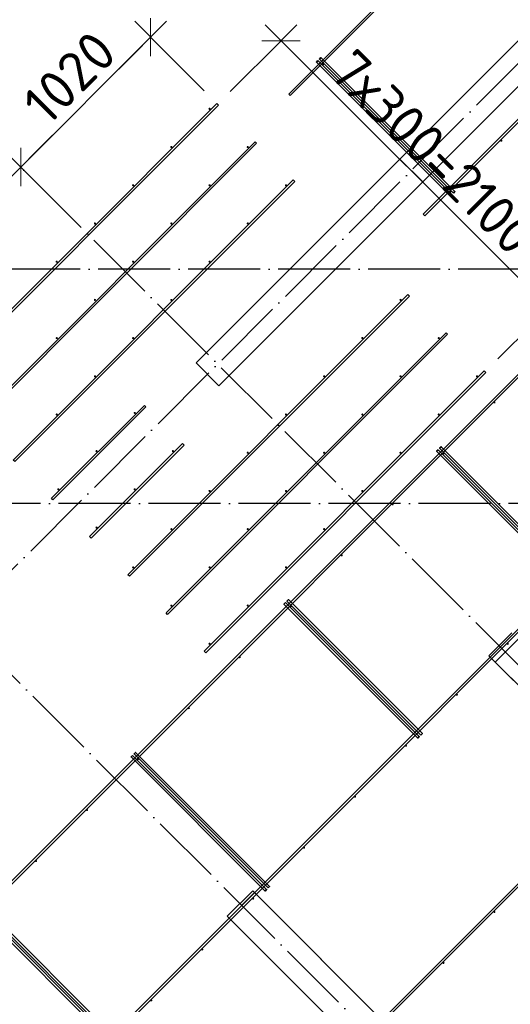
# Model space of a CAD drawing. Header units: millimetres. Extents: x -3483 to 105345, y -283423 to 72284.
# Tile 108 of 165: x 88532 to 91257, y 11119 to 16585. Entities that reach past the tile are written whole.
import ezdxf

# ---------------------------------------------------------------- set-up
doc = ezdxf.new("R2010")
doc.units = ezdxf.units.MM
doc.header["$PDMODE"] = 65
for name, pattern in [('______11', [500, 400, -50, 0, -50]), ('______2', [270, 200, -70]), ('______5', [1100, 800, -100, 100, -100])]:
    doc.linetypes.add(name, pattern=pattern)
for name, color, linetype, lineweight in [('Арм.стержн. Доп. арматура', 180, 'Continuous', 35), ('Колонна (2)', 7, 'Continuous', 35), ('Размерная линия_ общее', 7, 'Continuous', 13), ('Стена_ общее', 7, 'Continuous', 35)]:
    doc.layers.add(name, color=color, linetype=linetype, lineweight=lineweight)
doc.layers.add('Арм.стержн. Фиксатор', color=7, linetype='Continuous', lineweight=35, true_color=0x501e0f)
doc.layers.add('Осевая линия_ общее', color=7, linetype='______5', lineweight=13, true_color=0xa0a0a0)
doc.styles.add('ISOCPEUR', font='ISOCPEUR')
doc.dimstyles.new('DIMSTYLE_4', dxfattribs={"dimtxt": 220, "dimasz": 250, "dimexe": 0, "dimexo": 0, "dimgap": 110, "dimtad": 2, "dimdec": 0, "dimrnd": 5, "dimzin": 12, "dimdsep": 46, "dimtxsty": 'ISOCPEUR', "dimblk1": 'ALL_ML_STRICH', "dimblk2": 'ALL_ML_STRICH', "dimsah": 1, "dimcen": 0, "dimclrd": 7, "dimclre": 256, "dimclrt": 7, "dimadec": 0, "dimazin": 0, "dimtfac": 1, "dimtdec": 0, "dimtix": 1, "dimtmove": 2, "dimatfit": 3, "dimfxl": 0, "dimtzin": 0, "dimlwd": 0, "dimlwe": -3, "dimarcsym": 0})

# ---------------------------------------------------------------- blocks, each defined once
blk = doc.blocks.new('ALL_ML_STRICH')
at = {"color": 0, "linetype": 'ByBlock', "lineweight": -2}
for p, q in [((0, -0.5), (0, 0.5)), ((-0.3, -0.3), (0.3, 0.3)), ((-1, 0), (0.5, 0))]:
    blk.add_line(p, q, dxfattribs=at)
blk = doc.blocks.new('*D645')
at = {"layer": 'DEFPOINTS', "color": 7, "linetype": 'Continuous', "lineweight": 13, "transparency": 33554687}
for p in [(89983.5, 16468.4), (89630.8, 16115.4), (91116.4, 14631.1)]:
    blk.add_point(p, dxfattribs=at)
at = {"layer": 'Размерная линия_ общее', "color": 253, "linetype": 'Continuous', "lineweight": -2, "true_color": 0xa0a0a0, "transparency": 33554687}
for p, q in [((89701.5, 16186.2), (89983.5, 16468.4)), ((91187, 14701.8), (91469, 14984))]:
    blk.add_line(p, q, dxfattribs=at)
at = {"layer": 'Размерная линия_ общее', "color": 7, "linetype": 'Continuous', "lineweight": -2, "transparency": 33554687}
blk.add_line((89983.5, 16468.4), (91469, 14984), dxfattribs=at)
at = {"layer": 'Размерная линия_ общее', "color": 7, "linetype": 'Continuous', "lineweight": 13, "transparency": 33554687, "xscale": 250, "yscale": 250, "zscale": 250}
for p, rotation in [((89983.5, 16468.4), 135.0228616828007), ((91469, 14984), 315.0228616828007)]:
    blk.add_blockref('ALL_ML_STRICH', p, dxfattribs=dict(at, rotation=rotation))
at = {"layer": 'Размерная линия_ общее', "color": 7, "linetype": 'Continuous', "lineweight": 13, "transparency": 33554687, "insert": (90395.8, 16438.1), "char_height": 220, "width": 11, "attachment_point": 1, "rotation": 315.0229, "line_spacing_factor": 0.60241, "style": 'ISOCPEUR'}
blk.add_mtext('7х300=2100', dxfattribs=at)
blk = doc.blocks.new('*D646')
at = {"layer": 'DEFPOINTS', "color": 7, "linetype": 'Continuous', "lineweight": 13, "transparency": 33554687}
for p in [(91469, 14984), (91116.4, 14631.1), (93635.5, 12695.4)]:
    blk.add_point(p, dxfattribs=at)
at = {"layer": 'Размерная линия_ общее', "color": 253, "linetype": 'Continuous', "lineweight": -2, "true_color": 0xa0a0a0, "transparency": 33554687}
for p, q in [((91187, 14701.8), (91469, 14984)), ((93697.4, 12757.4), (93697.4, 12757.4))]:
    blk.add_line(p, q, dxfattribs=at)
at = {"layer": 'Размерная линия_ общее', "color": 7, "linetype": 'Continuous', "lineweight": -2, "transparency": 33554687}
blk.add_line((91469, 14984), (93697.4, 12757.4), dxfattribs=at)
at = {"layer": 'Размерная линия_ общее', "color": 7, "linetype": 'Continuous', "lineweight": 13, "transparency": 33554687, "xscale": 250, "yscale": 250, "zscale": 250}
for p, rotation in [((91469, 14984), 135.0228616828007), ((93697.4, 12757.4), 315.0228616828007)]:
    blk.add_blockref('ALL_ML_STRICH', p, dxfattribs=dict(at, rotation=rotation))
at = {"layer": 'Размерная линия_ общее', "color": 7, "linetype": 'Continuous', "lineweight": 13, "transparency": 33554687, "insert": (92719.7, 13960.6), "char_height": 220, "width": 880, "attachment_point": 5, "rotation": 315.0229, "style": 'ISOCPEUR'}
blk.add_mtext('\\A1;{3150}', dxfattribs=at)
blk = doc.blocks.new('СЛОЖНЫЙ_ОБЪЕКТ_9')
at = {"layer": 'Осевая линия_ общее', "color": 253, "linetype": '______11', "lineweight": -3, "true_color": 0xa0a0a0, "transparency": 33554687}
for p, q in [((84349.3, 9391.4), (97713.7, 22755.7)), ((95945.9, 8359.1), (87899, 16405.9)), ((93838.7, 7595.4), (86639.2, 14794.9))]:
    blk.add_line(p, q, dxfattribs=at)
blk = doc.blocks.new('*D867')
at = {"layer": 'DEFPOINTS', "color": 7, "linetype": 'Continuous', "lineweight": 13, "transparency": 33554687}
for p in [(89259.1, 16488.3), (89627.2, 16120.3), (88592, 15712.9)]:
    blk.add_point(p, dxfattribs=at)
at = {"layer": 'Размерная линия_ общее', "color": 7, "linetype": 'Continuous', "lineweight": -2, "transparency": 33554687}
blk.add_line((89259.1, 16488.3), (88537.9, 15767.1), dxfattribs=at)
at = {"layer": 'Размерная линия_ общее', "color": 253, "linetype": 'Continuous', "lineweight": -2, "true_color": 0xa0a0a0, "transparency": 33554687}
for p, q in [((89556.5, 16191), (89259.1, 16488.3)), ((88537.9, 15767.1), (88537.9, 15767.1))]:
    blk.add_line(p, q, dxfattribs=at)
at = {"layer": 'Размерная линия_ общее', "color": 7, "linetype": 'Continuous', "lineweight": 13, "transparency": 33554687, "xscale": 250, "yscale": 250, "zscale": 250}
for p, rotation in [((89259.1, 16488.3), 44.99999999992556), ((88537.9, 15767.1), 224.9999999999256)]:
    blk.add_blockref('ALL_ML_STRICH', p, dxfattribs=dict(at, rotation=rotation))
at = {"layer": 'Размерная линия_ общее', "color": 7, "linetype": 'Continuous', "lineweight": 13, "transparency": 33554687, "insert": (88808.7, 16264.2), "char_height": 220, "width": 880, "attachment_point": 5, "rotation": 45, "style": 'ISOCPEUR'}
blk.add_mtext('\\A1;{1020}', dxfattribs=at)
blk = doc.blocks.new('*D868')
at = {"layer": 'DEFPOINTS', "color": 7, "linetype": 'Continuous', "lineweight": 13, "transparency": 33554687}
for p in [(88537.9, 15767.1), (88592, 15712.9), (88071.6, 14564.6)]:
    blk.add_point(p, dxfattribs=at)
at = {"layer": 'Размерная линия_ общее', "color": 7, "linetype": 'Continuous', "lineweight": -2, "transparency": 33554687}
blk.add_line((88537.9, 15767.1), (87703.5, 14932.7), dxfattribs=at)
at = {"layer": 'Размерная линия_ общее', "color": 253, "linetype": 'Continuous', "lineweight": -2, "true_color": 0xa0a0a0, "transparency": 33554687}
for p, q in [((88537.9, 15767.1), (88537.9, 15767.1)), ((88000.8, 14635.3), (87703.5, 14932.7))]:
    blk.add_line(p, q, dxfattribs=at)
at = {"layer": 'Размерная линия_ общее', "color": 7, "linetype": 'Continuous', "lineweight": 13, "transparency": 33554687, "xscale": 250, "yscale": 250, "zscale": 250}
for p, rotation in [((88537.9, 15767.1), 44.99999999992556), ((87703.5, 14932.7), 224.9999999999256)]:
    blk.add_blockref('ALL_ML_STRICH', p, dxfattribs=dict(at, rotation=rotation))
at = {"layer": 'Размерная линия_ общее', "color": 7, "linetype": 'Continuous', "lineweight": 13, "transparency": 33554687, "insert": (88046.4, 15501.9), "char_height": 220, "width": 880, "attachment_point": 5, "rotation": 45, "style": 'ISOCPEUR'}
blk.add_mtext('\\A1;{1180}', dxfattribs=at)
blk = doc.blocks.new('СЛОЖНЫЙ_ОБЪЕКТ_13')
at = {"layer": 'Колонна (2)', "color": 9, "lineweight": -3, "true_color": 0xc7c7c7, "transparency": 33554687}
for p, q in [((89836.5, 11739), (89695.1, 11597.6)), ((90861.8, 10713.7), (89836.5, 11739)), ((89695.1, 11597.6), (90720.4, 10572.3))]:
    blk.add_line(p, q, dxfattribs=at)
at = {"layer": 'Стена_ общее', "color": 9, "linetype": 'Continuous', "lineweight": -3, "true_color": 0xc7c7c7, "transparency": 33554687}
for p, q in [((95267.1, 20436.4), (89511.2, 14680.6)), ((89638.5, 14553.3), (95394.4, 20309.2)), ((89511.2, 14680.6), (89638.5, 14553.3)), ((91300.2, 13146.2), (91172.9, 13018.9)), ((91172.9, 13018.9), (92502.3, 11689.5))]:
    blk.add_line(p, q, dxfattribs=at)

msp = doc.modelspace()

# ---------------------------------------------------------------- hatches: boundary and pattern name
at = {"layer": 'Арм.стержн. Доп. арматура', "linetype": 'Continuous', "lineweight": 35, "transparency": 33554687}
for points in [[(89592.2, 16090.6), (89591.7, 16092.9), (89590.4, 16094.8), (89588.5, 16096.1), (89586.2, 16096.6), (89583.9, 16096.1), (89581.9, 16094.8), (89580.6, 16092.9), (89580.2, 16090.6), (89580.6, 16088.3), (89581.9, 16086.3), (89583.9, 16085), (89586.2, 16084.6), (89588.5, 16085), (89590.4, 16086.3), (89591.7, 16088.3)], [(89380, 15878.4), (89379.6, 15880.7), (89378.3, 15882.7), (89376.3, 15884), (89374, 15884.4), (89371.8, 15884), (89369.8, 15882.7), (89368.5, 15880.7), (89368, 15878.4), (89368.5, 15876.1), (89369.8, 15874.2), (89371.8, 15872.9), (89374, 15872.4), (89376.3, 15872.9), (89378.3, 15874.2), (89379.6, 15876.1)], [(89804.3, 15878.4), (89803.9, 15880.7), (89802.6, 15882.7), (89800.6, 15884), (89798.3, 15884.4), (89796, 15884), (89794.1, 15882.7), (89792.8, 15880.7), (89792.3, 15878.4), (89792.8, 15876.1), (89794.1, 15874.2), (89796, 15872.9), (89798.3, 15872.4), (89800.6, 15872.9), (89802.6, 15874.2), (89803.9, 15876.1)], [(89167.9, 15666.3), (89167.5, 15668.6), (89166.2, 15670.5), (89164.2, 15671.8), (89161.9, 15672.3), (89159.6, 15671.8), (89157.7, 15670.5), (89156.4, 15668.6), (89155.9, 15666.3), (89156.4, 15664), (89157.7, 15662.1), (89159.6, 15660.8), (89161.9, 15660.3), (89164.2, 15660.8), (89166.2, 15662.1), (89167.5, 15664)], [(89592.2, 15666.3), (89591.7, 15668.6), (89590.4, 15670.5), (89588.5, 15671.8), (89586.2, 15672.3), (89583.9, 15671.8), (89581.9, 15670.5), (89580.6, 15668.6), (89580.2, 15666.3), (89580.6, 15664), (89581.9, 15662.1), (89583.9, 15660.8), (89586.2, 15660.3), (89588.5, 15660.8), (89590.4, 15662.1), (89591.7, 15664)], [(90016.4, 15666.3), (90016, 15668.6), (90014.7, 15670.5), (90012.7, 15671.8), (90010.4, 15672.3), (90008.1, 15671.8), (90006.2, 15670.5), (90004.9, 15668.6), (90004.4, 15666.3), (90004.9, 15664), (90006.2, 15662.1), (90008.1, 15660.8), (90010.4, 15660.3), (90012.7, 15660.8), (90014.7, 15662.1), (90016, 15664)], [(88955.8, 15454.2), (88955.3, 15456.5), (88954, 15458.4), (88952.1, 15459.7), (88949.8, 15460.2), (88947.5, 15459.7), (88945.5, 15458.4), (88944.2, 15456.5), (88943.8, 15454.2), (88944.2, 15451.9), (88945.5, 15449.9), (88947.5, 15448.6), (88949.8, 15448.2), (88952.1, 15448.6), (88954, 15449.9), (88955.3, 15451.9)], [(89380, 15454.2), (89379.6, 15456.5), (89378.3, 15458.4), (89376.3, 15459.7), (89374, 15460.2), (89371.8, 15459.7), (89369.8, 15458.4), (89368.5, 15456.5), (89368, 15454.2), (89368.5, 15451.9), (89369.8, 15449.9), (89371.8, 15448.6), (89374, 15448.2), (89376.3, 15448.6), (89378.3, 15449.9), (89379.6, 15451.9)], [(89804.3, 15454.2), (89803.9, 15456.5), (89802.6, 15458.4), (89800.6, 15459.7), (89798.3, 15460.2), (89796, 15459.7), (89794.1, 15458.4), (89792.8, 15456.5), (89792.3, 15454.2), (89792.8, 15451.9), (89794.1, 15449.9), (89796, 15448.6), (89798.3, 15448.2), (89800.6, 15448.6), (89802.6, 15449.9), (89803.9, 15451.9)], [(88743.7, 15242), (88743.2, 15244.3), (88741.9, 15246.3), (88739.9, 15247.6), (88737.7, 15248), (88735.4, 15247.6), (88733.4, 15246.3), (88732.1, 15244.3), (88731.7, 15242), (88732.1, 15239.7), (88733.4, 15237.8), (88735.4, 15236.5), (88737.7, 15236), (88739.9, 15236.5), (88741.9, 15237.8), (88743.2, 15239.7)], [(89167.9, 15242), (89167.5, 15244.3), (89166.2, 15246.3), (89164.2, 15247.6), (89161.9, 15248), (89159.6, 15247.6), (89157.7, 15246.3), (89156.4, 15244.3), (89155.9, 15242), (89156.4, 15239.7), (89157.7, 15237.8), (89159.6, 15236.5), (89161.9, 15236), (89164.2, 15236.5), (89166.2, 15237.8), (89167.5, 15239.7)], [(89592.2, 15242), (89591.7, 15244.3), (89590.4, 15246.3), (89588.5, 15247.6), (89586.2, 15248), (89583.9, 15247.6), (89581.9, 15246.3), (89580.6, 15244.3), (89580.2, 15242), (89580.6, 15239.7), (89581.9, 15237.8), (89583.9, 15236.5), (89586.2, 15236), (89588.5, 15236.5), (89590.4, 15237.8), (89591.7, 15239.7)], [(88955.8, 15029.9), (88955.3, 15032.2), (88954, 15034.1), (88952.1, 15035.4), (88949.8, 15035.9), (88947.5, 15035.4), (88945.5, 15034.1), (88944.2, 15032.2), (88943.8, 15029.9), (88944.2, 15027.6), (88945.5, 15025.7), (88947.5, 15024.4), (88949.8, 15023.9), (88952.1, 15024.4), (88954, 15025.7), (88955.3, 15027.6)], [(89380, 15029.9), (89379.6, 15032.2), (89378.3, 15034.1), (89376.3, 15035.4), (89374, 15035.9), (89371.8, 15035.4), (89369.8, 15034.1), (89368.5, 15032.2), (89368, 15029.9), (89368.5, 15027.6), (89369.8, 15025.7), (89371.8, 15024.4), (89374, 15023.9), (89376.3, 15024.4), (89378.3, 15025.7), (89379.6, 15027.6)], [(90652.8, 15029.9), (90652.4, 15032.2), (90651.1, 15034.1), (90649.1, 15035.4), (90646.8, 15035.9), (90644.5, 15035.4), (90642.6, 15034.1), (90641.3, 15032.2), (90640.8, 15029.9), (90641.3, 15027.6), (90642.6, 15025.7), (90644.5, 15024.4), (90646.8, 15023.9), (90649.1, 15024.4), (90651.1, 15025.7), (90652.4, 15027.6)], [(88743.7, 14817.8), (88743.2, 14820.1), (88741.9, 14822), (88739.9, 14823.3), (88737.7, 14823.8), (88735.4, 14823.3), (88733.4, 14822), (88732.1, 14820.1), (88731.7, 14817.8), (88732.1, 14815.5), (88733.4, 14813.5), (88735.4, 14812.2), (88737.7, 14811.8), (88739.9, 14812.2), (88741.9, 14813.5), (88743.2, 14815.5)], [(89167.9, 14817.8), (89167.5, 14820.1), (89166.2, 14822), (89164.2, 14823.3), (89161.9, 14823.8), (89159.6, 14823.3), (89157.7, 14822), (89156.4, 14820.1), (89155.9, 14817.8), (89156.4, 14815.5), (89157.7, 14813.5), (89159.6, 14812.2), (89161.9, 14811.8), (89164.2, 14812.2), (89166.2, 14813.5), (89167.5, 14815.5)], [(90440.7, 14817.8), (90440.3, 14820.1), (90439, 14822), (90437, 14823.3), (90434.7, 14823.8), (90432.4, 14823.3), (90430.5, 14822), (90429.2, 14820.1), (90428.7, 14817.8), (90429.2, 14815.5), (90430.5, 14813.5), (90432.4, 14812.2), (90434.7, 14811.8), (90437, 14812.2), (90439, 14813.5), (90440.3, 14815.5)], [(90865, 14817.8), (90864.5, 14820.1), (90863.2, 14822), (90861.3, 14823.3), (90859, 14823.8), (90856.7, 14823.3), (90854.7, 14822), (90853.4, 14820.1), (90853, 14817.8), (90853.4, 14815.5), (90854.7, 14813.5), (90856.7, 14812.2), (90859, 14811.8), (90861.3, 14812.2), (90863.2, 14813.5), (90864.5, 14815.5)], [(88955.8, 14605.6), (88955.3, 14607.9), (88954, 14609.9), (88952.1, 14611.2), (88949.8, 14611.6), (88947.5, 14611.2), (88945.5, 14609.9), (88944.2, 14607.9), (88943.8, 14605.6), (88944.2, 14603.3), (88945.5, 14601.4), (88947.5, 14600.1), (88949.8, 14599.6), (88952.1, 14600.1), (88954, 14601.4), (88955.3, 14603.3)], [(90228.6, 14605.6), (90228.1, 14607.9), (90226.8, 14609.9), (90224.9, 14611.2), (90222.6, 14611.6), (90220.3, 14611.2), (90218.3, 14609.9), (90217, 14607.9), (90216.6, 14605.6), (90217, 14603.3), (90218.3, 14601.4), (90220.3, 14600.1), (90222.6, 14599.6), (90224.9, 14600.1), (90226.8, 14601.4), (90228.1, 14603.3)], [(90652.8, 14605.6), (90652.4, 14607.9), (90651.1, 14609.9), (90649.1, 14611.2), (90646.8, 14611.6), (90644.5, 14611.2), (90642.6, 14609.9), (90641.3, 14607.9), (90640.8, 14605.6), (90641.3, 14603.3), (90642.6, 14601.4), (90644.5, 14600.1), (90646.8, 14599.6), (90649.1, 14600.1), (90651.1, 14601.4), (90652.4, 14603.3)], [(91077.1, 14605.6), (91076.6, 14607.9), (91075.3, 14609.9), (91073.4, 14611.2), (91071.1, 14611.6), (91068.8, 14611.2), (91066.9, 14609.9), (91065.6, 14607.9), (91065.1, 14605.6), (91065.6, 14603.3), (91066.9, 14601.4), (91068.8, 14600.1), (91071.1, 14599.6), (91073.4, 14600.1), (91075.3, 14601.4), (91076.6, 14603.3)], [(88743.7, 14393.5), (88743.2, 14395.8), (88741.9, 14397.7), (88739.9, 14399), (88737.7, 14399.5), (88735.4, 14399), (88733.4, 14397.7), (88732.1, 14395.8), (88731.7, 14393.5), (88732.1, 14391.2), (88733.4, 14389.3), (88735.4, 14388), (88737.7, 14387.5), (88739.9, 14388), (88741.9, 14389.3), (88743.2, 14391.2)], [(89176.8, 14402.3), (89176.3, 14404.6), (89175, 14406.6), (89173.1, 14407.9), (89170.8, 14408.3), (89168.5, 14407.9), (89166.5, 14406.6), (89165.2, 14404.6), (89164.8, 14402.3), (89165.2, 14400), (89166.5, 14398.1), (89168.5, 14396.8), (89170.8, 14396.3), (89173.1, 14396.8), (89175, 14398.1), (89176.3, 14400)], [(90016.4, 14393.5), (90016, 14395.8), (90014.7, 14397.7), (90012.7, 14399), (90010.4, 14399.5), (90008.1, 14399), (90006.2, 14397.7), (90004.9, 14395.8), (90004.4, 14393.5), (90004.9, 14391.2), (90006.2, 14389.3), (90008.1, 14388), (90010.4, 14387.5), (90012.7, 14388), (90014.7, 14389.3), (90016, 14391.2)], [(90440.7, 14393.5), (90440.3, 14395.8), (90439, 14397.7), (90437, 14399), (90434.7, 14399.5), (90432.4, 14399), (90430.5, 14397.7), (90429.2, 14395.8), (90428.7, 14393.5), (90429.2, 14391.2), (90430.5, 14389.3), (90432.4, 14388), (90434.7, 14387.5), (90437, 14388), (90439, 14389.3), (90440.3, 14391.2)], [(90865, 14393.5), (90864.5, 14395.8), (90863.2, 14397.7), (90861.3, 14399), (90859, 14399.5), (90856.7, 14399), (90854.7, 14397.7), (90853.4, 14395.8), (90853, 14393.5), (90853.4, 14391.2), (90854.7, 14389.3), (90856.7, 14388), (90859, 14387.5), (90861.3, 14388), (90863.2, 14389.3), (90864.5, 14391.2)], [(88964.6, 14190.2), (88964.2, 14192.5), (88962.9, 14194.5), (88960.9, 14195.8), (88958.6, 14196.2), (88956.3, 14195.8), (88954.4, 14194.5), (88953.1, 14192.5), (88952.6, 14190.2), (88953.1, 14187.9), (88954.4, 14186), (88956.3, 14184.7), (88958.6, 14184.2), (88960.9, 14184.7), (88962.9, 14186), (88964.2, 14187.9)], [(89388.9, 14190.2), (89388.4, 14192.5), (89387.1, 14194.5), (89385.2, 14195.8), (89382.9, 14196.2), (89380.6, 14195.8), (89378.6, 14194.5), (89377.3, 14192.5), (89376.9, 14190.2), (89377.3, 14187.9), (89378.6, 14186), (89380.6, 14184.7), (89382.9, 14184.2), (89385.2, 14184.7), (89387.1, 14186), (89388.4, 14187.9)], [(89804.3, 14181.4), (89803.9, 14183.7), (89802.6, 14185.6), (89800.6, 14186.9), (89798.3, 14187.4), (89796, 14186.9), (89794.1, 14185.6), (89792.8, 14183.7), (89792.3, 14181.4), (89792.8, 14179.1), (89794.1, 14177.1), (89796, 14175.8), (89798.3, 14175.4), (89800.6, 14175.8), (89802.6, 14177.1), (89803.9, 14179.1)], [(90228.6, 14181.4), (90228.1, 14183.7), (90226.8, 14185.6), (90224.9, 14186.9), (90222.6, 14187.4), (90220.3, 14186.9), (90218.3, 14185.6), (90217, 14183.7), (90216.6, 14181.4), (90217, 14179.1), (90218.3, 14177.1), (90220.3, 14175.8), (90222.6, 14175.4), (90224.9, 14175.8), (90226.8, 14177.1), (90228.1, 14179.1)], [(90652.8, 14181.4), (90652.4, 14183.7), (90651.1, 14185.6), (90649.1, 14186.9), (90646.8, 14187.4), (90644.5, 14186.9), (90642.6, 14185.6), (90641.3, 14183.7), (90640.8, 14181.4), (90641.3, 14179.1), (90642.6, 14177.1), (90644.5, 14175.8), (90646.8, 14175.4), (90649.1, 14175.8), (90651.1, 14177.1), (90652.4, 14179.1)], [(88752.5, 13978.1), (88752, 13980.4), (88750.7, 13982.3), (88748.8, 13983.6), (88746.5, 13984.1), (88744.2, 13983.6), (88742.2, 13982.3), (88740.9, 13980.4), (88740.5, 13978.1), (88740.9, 13975.8), (88742.2, 13973.8), (88744.2, 13972.5), (88746.5, 13972.1), (88748.8, 13972.5), (88750.7, 13973.8), (88752, 13975.8)], [(89176.8, 13978.1), (89176.3, 13980.4), (89175, 13982.3), (89173.1, 13983.6), (89170.8, 13984.1), (89168.5, 13983.6), (89166.5, 13982.3), (89165.2, 13980.4), (89164.8, 13978.1), (89165.2, 13975.8), (89166.5, 13973.8), (89168.5, 13972.5), (89170.8, 13972.1), (89173.1, 13972.5), (89175, 13973.8), (89176.3, 13975.8)], [(89592.2, 13969.2), (89591.7, 13971.5), (89590.4, 13973.5), (89588.5, 13974.8), (89586.2, 13975.2), (89583.9, 13974.8), (89581.9, 13973.5), (89580.6, 13971.5), (89580.2, 13969.2), (89580.6, 13966.9), (89581.9, 13965), (89583.9, 13963.7), (89586.2, 13963.2), (89588.5, 13963.7), (89590.4, 13965), (89591.7, 13966.9)], [(90016.4, 13969.2), (90016, 13971.5), (90014.7, 13973.5), (90012.7, 13974.8), (90010.4, 13975.2), (90008.1, 13974.8), (90006.2, 13973.5), (90004.9, 13971.5), (90004.4, 13969.2), (90004.9, 13966.9), (90006.2, 13965), (90008.1, 13963.7), (90010.4, 13963.2), (90012.7, 13963.7), (90014.7, 13965), (90016, 13966.9)], [(90440.7, 13969.2), (90440.3, 13971.5), (90439, 13973.5), (90437, 13974.8), (90434.7, 13975.2), (90432.4, 13974.8), (90430.5, 13973.5), (90429.2, 13971.5), (90428.7, 13969.2), (90429.2, 13966.9), (90430.5, 13965), (90432.4, 13963.7), (90434.7, 13963.2), (90437, 13963.7), (90439, 13965), (90440.3, 13966.9)], [(88964.6, 13765.9), (88964.2, 13768.2), (88962.9, 13770.2), (88960.9, 13771.5), (88958.6, 13771.9), (88956.3, 13771.5), (88954.4, 13770.2), (88953.1, 13768.2), (88952.6, 13765.9), (88953.1, 13763.6), (88954.4, 13761.7), (88956.3, 13760.4), (88958.6, 13759.9), (88960.9, 13760.4), (88962.9, 13761.7), (88964.2, 13763.6)], [(89380, 13757.1), (89379.6, 13759.4), (89378.3, 13761.3), (89376.3, 13762.6), (89374, 13763.1), (89371.8, 13762.6), (89369.8, 13761.3), (89368.5, 13759.4), (89368, 13757.1), (89368.5, 13754.8), (89369.8, 13752.9), (89371.8, 13751.6), (89374, 13751.1), (89376.3, 13751.6), (89378.3, 13752.9), (89379.6, 13754.8)], [(89804.3, 13757.1), (89803.9, 13759.4), (89802.6, 13761.3), (89800.6, 13762.6), (89798.3, 13763.1), (89796, 13762.6), (89794.1, 13761.3), (89792.8, 13759.4), (89792.3, 13757.1), (89792.8, 13754.8), (89794.1, 13752.9), (89796, 13751.6), (89798.3, 13751.1), (89800.6, 13751.6), (89802.6, 13752.9), (89803.9, 13754.8)], [(90228.6, 13757.1), (90228.1, 13759.4), (90226.8, 13761.3), (90224.9, 13762.6), (90222.6, 13763.1), (90220.3, 13762.6), (90218.3, 13761.3), (90217, 13759.4), (90216.6, 13757.1), (90217, 13754.8), (90218.3, 13752.9), (90220.3, 13751.6), (90222.6, 13751.1), (90224.9, 13751.6), (90226.8, 13752.9), (90228.1, 13754.8)], [(89167.9, 13545), (89167.5, 13547.3), (89166.2, 13549.2), (89164.2, 13550.5), (89161.9, 13551), (89159.6, 13550.5), (89157.7, 13549.2), (89156.4, 13547.3), (89155.9, 13545), (89156.4, 13542.7), (89157.7, 13540.7), (89159.6, 13539.4), (89161.9, 13539), (89164.2, 13539.4), (89166.2, 13540.7), (89167.5, 13542.7)], [(89592.2, 13545), (89591.7, 13547.3), (89590.4, 13549.2), (89588.5, 13550.5), (89586.2, 13551), (89583.9, 13550.5), (89581.9, 13549.2), (89580.6, 13547.3), (89580.2, 13545), (89580.6, 13542.7), (89581.9, 13540.7), (89583.9, 13539.4), (89586.2, 13539), (89588.5, 13539.4), (89590.4, 13540.7), (89591.7, 13542.7)], [(90016.4, 13545), (90016, 13547.3), (90014.7, 13549.2), (90012.7, 13550.5), (90010.4, 13551), (90008.1, 13550.5), (90006.2, 13549.2), (90004.9, 13547.3), (90004.4, 13545), (90004.9, 13542.7), (90006.2, 13540.7), (90008.1, 13539.4), (90010.4, 13539), (90012.7, 13539.4), (90014.7, 13540.7), (90016, 13542.7)], [(89380, 13332.8), (89379.6, 13335.1), (89378.3, 13337.1), (89376.3, 13338.4), (89374, 13338.8), (89371.8, 13338.4), (89369.8, 13337.1), (89368.5, 13335.1), (89368, 13332.8), (89368.5, 13330.5), (89369.8, 13328.6), (89371.8, 13327.3), (89374, 13326.8), (89376.3, 13327.3), (89378.3, 13328.6), (89379.6, 13330.5)], [(89804.3, 13332.8), (89803.9, 13335.1), (89802.6, 13337.1), (89800.6, 13338.4), (89798.3, 13338.8), (89796, 13338.4), (89794.1, 13337.1), (89792.8, 13335.1), (89792.3, 13332.8), (89792.8, 13330.5), (89794.1, 13328.6), (89796, 13327.3), (89798.3, 13326.8), (89800.6, 13327.3), (89802.6, 13328.6), (89803.9, 13330.5)], [(89592.2, 13120.7), (89591.7, 13123), (89590.4, 13125), (89588.5, 13126.3), (89586.2, 13126.7), (89583.9, 13126.3), (89581.9, 13125), (89580.6, 13123), (89580.2, 13120.7), (89580.6, 13118.4), (89581.9, 13116.5), (89583.9, 13115.2), (89586.2, 13114.7), (89588.5, 13115.2), (89590.4, 13116.5), (89591.7, 13118.4)]]:
    msp.add_hatch(color=34, dxfattribs=at).paths.add_polyline_path(points)
at = {"layer": 'Арм.стержн. Фиксатор', "linetype": 'Continuous', "lineweight": 35, "transparency": 33554687}
for points in [[(90223, 16337.8), (90222.5, 16340.1), (90221.2, 16342.1), (90219.3, 16343.4), (90217, 16343.8), (90214.7, 16343.4), (90212.7, 16342.1), (90211.4, 16340.1), (90211, 16337.8), (90211.4, 16335.5), (90212.7, 16333.6), (90214.7, 16332.3), (90217, 16331.8), (90219.3, 16332.3), (90221.2, 16333.6), (90222.5, 16335.5)], [(91212.9, 15913.6), (91212.5, 15915.9), (91211.2, 15917.8), (91209.2, 15919.1), (91206.9, 15919.6), (91204.6, 15919.1), (91202.7, 15917.8), (91201.4, 15915.9), (91200.9, 15913.6), (91201.4, 15911.3), (91202.7, 15909.3), (91204.6, 15908), (91206.9, 15907.6), (91209.2, 15908), (91211.2, 15909.3), (91212.5, 15911.3)], [(90930.1, 15630.7), (90929.6, 15633), (90928.3, 15635), (90926.4, 15636.3), (90924.1, 15636.7), (90921.8, 15636.3), (90919.8, 15635), (90918.5, 15633), (90918.1, 15630.7), (90918.5, 15628.4), (90919.8, 15626.5), (90921.8, 15625.2), (90924.1, 15624.7), (90926.4, 15625.2), (90928.3, 15626.5), (90929.6, 15628.4)], [(91174, 14460.5), (91173.6, 14462.8), (91172.3, 14464.7), (91170.3, 14466), (91168, 14466.5), (91165.7, 14466), (91163.8, 14464.7), (91162.5, 14462.8), (91162, 14460.5), (91162.5, 14458.2), (91163.8, 14456.2), (91165.7, 14454.9), (91168, 14454.5), (91170.3, 14454.9), (91172.3, 14456.2), (91173.6, 14458.2)], [(90891.2, 14177.6), (90890.7, 14179.9), (90889.4, 14181.9), (90887.5, 14183.2), (90885.2, 14183.6), (90882.9, 14183.2), (90881, 14181.9), (90879.7, 14179.9), (90879.2, 14177.6), (90879.7, 14175.3), (90881, 14173.4), (90882.9, 14172.1), (90885.2, 14171.6), (90887.5, 14172.1), (90889.4, 14173.4), (90890.7, 14175.3)], [(90608.4, 13894.8), (90607.9, 13897.1), (90606.6, 13899), (90604.7, 13900.3), (90602.4, 13900.8), (90600.1, 13900.3), (90598.1, 13899), (90596.8, 13897.1), (90596.4, 13894.8), (90596.8, 13892.5), (90598.1, 13890.5), (90600.1, 13889.2), (90602.4, 13888.8), (90604.7, 13889.2), (90606.6, 13890.5), (90607.9, 13892.5)], [(90325.5, 13611.9), (90325.1, 13614.2), (90323.8, 13616.2), (90321.8, 13617.5), (90319.5, 13617.9), (90317.2, 13617.5), (90315.3, 13616.2), (90314, 13614.2), (90313.5, 13611.9), (90314, 13609.7), (90315.3, 13607.7), (90317.2, 13606.4), (90319.5, 13605.9), (90321.8, 13606.4), (90323.8, 13607.7), (90325.1, 13609.7)], [(90042.7, 13329.1), (90042.2, 13331.4), (90040.9, 13333.3), (90039, 13334.6), (90036.7, 13335.1), (90034.4, 13334.6), (90032.4, 13333.3), (90031.1, 13331.4), (90030.7, 13329.1), (90031.1, 13326.8), (90032.4, 13324.9), (90034.4, 13323.6), (90036.7, 13323.1), (90039, 13323.6), (90040.9, 13324.9), (90042.2, 13326.8)], [(91248.3, 13120.5), (91247.8, 13122.8), (91246.5, 13124.7), (91244.6, 13126), (91242.3, 13126.5), (91240, 13126), (91238, 13124.7), (91236.7, 13122.8), (91236.3, 13120.5), (91236.7, 13118.2), (91238, 13116.3), (91240, 13115), (91242.3, 13114.5), (91244.6, 13115), (91246.5, 13116.3), (91247.8, 13118.2)], [(89759.8, 13046.3), (89759.4, 13048.6), (89758.1, 13050.5), (89756.1, 13051.8), (89753.8, 13052.3), (89751.5, 13051.8), (89749.6, 13050.5), (89748.3, 13048.6), (89747.8, 13046.3), (89748.3, 13044), (89749.6, 13042), (89751.5, 13040.7), (89753.8, 13040.3), (89756.1, 13040.7), (89758.1, 13042), (89759.4, 13044)], [(90965.4, 12837.7), (90965, 12840), (90963.7, 12841.9), (90961.7, 12843.2), (90959.4, 12843.7), (90957.1, 12843.2), (90955.2, 12841.9), (90953.9, 12840), (90953.4, 12837.7), (90953.9, 12835.4), (90955.2, 12833.4), (90957.1, 12832.1), (90959.4, 12831.7), (90961.7, 12832.1), (90963.7, 12833.4), (90965, 12835.4)], [(89477, 12763.4), (89476.5, 12765.7), (89475.2, 12767.7), (89473.3, 12769), (89471, 12769.4), (89468.7, 12769), (89466.7, 12767.7), (89465.4, 12765.7), (89465, 12763.4), (89465.4, 12761.1), (89466.7, 12759.2), (89468.7, 12757.9), (89471, 12757.4), (89473.3, 12757.9), (89475.2, 12759.2), (89476.5, 12761.1)], [(90682.6, 12554.8), (90682.1, 12557.1), (90680.8, 12559.1), (90678.9, 12560.4), (90676.6, 12560.8), (90674.3, 12560.4), (90672.4, 12559.1), (90671.1, 12557.1), (90670.6, 12554.8), (90671.1, 12552.5), (90672.4, 12550.6), (90674.3, 12549.3), (90676.6, 12548.8), (90678.9, 12549.3), (90680.8, 12550.6), (90682.1, 12552.5)], [(89194.1, 12480.6), (89193.7, 12482.9), (89192.4, 12484.8), (89190.4, 12486.1), (89188.1, 12486.6), (89185.8, 12486.1), (89183.9, 12484.8), (89182.6, 12482.9), (89182.1, 12480.6), (89182.6, 12478.3), (89183.9, 12476.3), (89185.8, 12475), (89188.1, 12474.6), (89190.4, 12475), (89192.4, 12476.3), (89193.7, 12478.3)], [(90399.8, 12272), (90399.3, 12274.3), (90398, 12276.2), (90396.1, 12277.5), (90393.8, 12278), (90391.5, 12277.5), (90389.5, 12276.2), (90388.2, 12274.3), (90387.8, 12272), (90388.2, 12269.7), (90389.5, 12267.7), (90391.5, 12266.4), (90393.8, 12266), (90396.1, 12266.4), (90398, 12267.7), (90399.3, 12269.7)], [(88911.3, 12197.7), (88910.8, 12200), (88909.5, 12202), (88907.6, 12203.3), (88905.3, 12203.7), (88903, 12203.3), (88901.1, 12202), (88899.8, 12200), (88899.3, 12197.7), (88899.8, 12195.4), (88901.1, 12193.5), (88903, 12192.2), (88905.3, 12191.7), (88907.6, 12192.2), (88909.5, 12193.5), (88910.8, 12195.4)], [(90116.9, 11989.1), (90116.5, 11991.4), (90115.2, 11993.4), (90113.2, 11994.7), (90110.9, 11995.1), (90108.6, 11994.7), (90106.7, 11993.4), (90105.4, 11991.4), (90104.9, 11989.1), (90105.4, 11986.8), (90106.7, 11984.9), (90108.6, 11983.6), (90110.9, 11983.1), (90113.2, 11983.6), (90115.2, 11984.9), (90116.5, 11986.8)], [(88628.5, 11914.9), (88628, 11917.2), (88626.7, 11919.1), (88624.8, 11920.4), (88622.5, 11920.9), (88620.2, 11920.4), (88618.2, 11919.1), (88616.9, 11917.2), (88616.5, 11914.9), (88616.9, 11912.6), (88618.2, 11910.6), (88620.2, 11909.3), (88622.5, 11908.9), (88624.8, 11909.3), (88626.7, 11910.6), (88628, 11912.6)], [(89834.1, 11706.3), (89833.6, 11708.6), (89832.3, 11710.5), (89830.4, 11711.8), (89828.1, 11712.3), (89825.8, 11711.8), (89823.8, 11710.5), (89822.5, 11708.6), (89822.1, 11706.3), (89822.5, 11704), (89823.8, 11702), (89825.8, 11700.7), (89828.1, 11700.3), (89830.4, 11700.7), (89832.3, 11702), (89833.6, 11704)], [(91174, 11632), (91173.6, 11634.3), (91172.3, 11636.3), (91170.3, 11637.6), (91168, 11638), (91165.7, 11637.6), (91163.8, 11636.3), (91162.5, 11634.3), (91162, 11632), (91162.5, 11629.8), (91163.8, 11627.8), (91165.7, 11626.5), (91168, 11626), (91170.3, 11626.5), (91172.3, 11627.8), (91173.6, 11629.8)], [(89551.2, 11423.4), (89550.8, 11425.7), (89549.5, 11427.7), (89547.5, 11429), (89545.2, 11429.4), (89542.9, 11429), (89541, 11427.7), (89539.7, 11425.7), (89539.2, 11423.4), (89539.7, 11421.2), (89541, 11419.2), (89542.9, 11417.9), (89545.2, 11417.4), (89547.5, 11417.9), (89549.5, 11419.2), (89550.8, 11421.2)], [(90891.2, 11349.2), (90890.7, 11351.5), (90889.4, 11353.4), (90887.5, 11354.7), (90885.2, 11355.2), (90882.9, 11354.7), (90881, 11353.4), (90879.7, 11351.5), (90879.2, 11349.2), (90879.7, 11346.9), (90881, 11345), (90882.9, 11343.7), (90885.2, 11343.2), (90887.5, 11343.7), (90889.4, 11345), (90890.7, 11346.9)], [(89268.4, 11140.6), (89267.9, 11142.9), (89266.6, 11144.8), (89264.7, 11146.2), (89262.4, 11146.6), (89260.1, 11146.2), (89258.1, 11144.8), (89256.8, 11142.9), (89256.4, 11140.6), (89256.8, 11138.3), (89258.1, 11136.4), (89260.1, 11135.1), (89262.4, 11134.6), (89264.7, 11135.1), (89266.6, 11136.4), (89267.9, 11138.3)]]:
    msp.add_hatch(color=34, dxfattribs=at).paths.add_polyline_path(points)

# ---------------------------------------------------------------- linework, layer by layer
at = {"layer": 'Арм.стержн. Доп. арматура', "color": 34, "linetype": 'Continuous', "lineweight": 25, "transparency": 33554687}
for points in [[(89635.7, 16111.8), (88080, 14556.1), (88071.6, 14564.6), (89627.2, 16120.3), (89635.7, 16111.8)], [(89635.7, 16111.8), (88080, 14556.1), (88071.6, 14564.6), (89627.2, 16120.3), (89635.7, 16111.8)], [(89847.8, 15899.6), (88292.2, 14344), (88283.7, 14352.5), (89839.3, 15908.1), (89847.8, 15899.6)], [(89847.8, 15899.6), (88292.2, 14344), (88283.7, 14352.5), (89839.3, 15908.1), (89847.8, 15899.6)], [(90059.9, 15687.5), (88504.3, 14131.9), (88495.8, 14140.4), (90051.5, 15696), (90059.9, 15687.5)], [(90059.9, 15687.5), (88504.3, 14131.9), (88495.8, 14140.4), (90051.5, 15696), (90059.9, 15687.5)], [(90696.3, 15051.1), (89140.7, 13495.5), (89132.2, 13504), (90687.9, 15059.6), (90696.3, 15051.1)], [(90696.3, 15051.1), (89140.7, 13495.5), (89132.2, 13504), (90687.9, 15059.6), (90696.3, 15051.1)], [(90908.5, 14839), (89352.8, 13283.3), (89344.4, 13291.8), (90900, 14847.5), (90908.5, 14839)], [(90908.5, 14839), (89352.8, 13283.3), (89344.4, 13291.8), (90900, 14847.5), (90908.5, 14839)], [(91120.6, 14626.8), (89565, 13071.2), (89556.5, 13079.7), (91112.1, 14635.3), (91120.6, 14626.8)], [(91120.6, 14626.8), (89565, 13071.2), (89556.5, 13079.7), (91112.1, 14635.3), (91120.6, 14626.8)], [(89232.6, 14435.9), (88716.4, 13919.7), (88708, 13928.2), (89224.1, 14444.4), (89232.6, 14435.9)], [(89232.6, 14435.9), (88716.4, 13919.7), (88708, 13928.2), (89224.1, 14444.4), (89232.6, 14435.9)], [(89444.8, 14223.8), (88928.6, 13707.6), (88920.1, 13716.1), (89436.3, 14232.3), (89444.8, 14223.8)], [(89444.8, 14223.8), (88928.6, 13707.6), (88920.1, 13716.1), (89436.3, 14232.3), (89444.8, 14223.8)]]:
    msp.add_lwpolyline(points, dxfattribs=at)
at = {"layer": 'Арм.стержн. Фиксатор', "color": 34, "linetype": 'Continuous', "lineweight": 25, "transparency": 33554687}
for points in [[(90026, 16172.4), (95202.9, 21349.2), (95211.3, 21340.7), (90034.5, 16163.9), (90026, 16172.4)], [(90026, 16172.4), (95202.9, 21349.2), (95211.3, 21340.7), (90034.5, 16163.9), (90026, 16172.4)], [(90773, 15505.1), (95910, 20642.1), (95918.5, 20633.6), (90781.4, 15496.6), (90773, 15505.1)], [(90773, 15505.1), (95910, 20642.1), (95918.5, 20633.6), (90781.4, 15496.6), (90773, 15505.1)], [(83959.9, 7277.8), (96353.2, 19671.1), (96361.7, 19662.6), (83968.4, 7269.3), (83959.9, 7277.8)], [(83959.9, 7277.8), (96353.2, 19671.1), (96361.7, 19662.6), (83968.4, 7269.3), (83959.9, 7277.8)], [(84667, 6570.6), (97060.4, 18964), (97068.8, 18955.5), (84675.5, 6562.2), (84667, 6570.6)], [(84667, 6570.6), (97060.4, 18964), (97068.8, 18955.5), (84675.5, 6562.2), (84667, 6570.6)]]:
    msp.add_lwpolyline(points, dxfattribs=at)
at = {"layer": 'Арм.стержн. Фиксатор', "color": 34, "linetype": 'Continuous', "lineweight": 35, "transparency": 33554687}
for points in [[(85374.1, 5863.5), (99332.4, 19821.8), (99340.9, 19813.3), (85382.6, 5855.1), (85374.1, 5863.5)], [(85374.1, 5863.5), (99332.4, 19821.8), (99340.9, 19813.3), (85382.6, 5855.1), (85374.1, 5863.5)], [(90188.1, 16358.3), (90932, 15614.4), (90923.5, 15605.9), (90179.6, 16349.8), (90188.1, 16358.3)], [(90940.3, 15623), (90196.4, 16366.9), (90204.9, 16375.4), (90948.8, 15631.5), (90940.3, 15623)], [(91608, 13462.3), (90864.1, 14206.3), (90872.6, 14214.7), (91616.5, 13470.8), (91608, 13462.3)], [(90855.8, 14197.6), (91599.7, 13453.7), (91591.2, 13445.2), (90847.3, 14189.1), (90855.8, 14197.6)], [(90007.3, 13349.1), (90751.2, 12605.2), (90742.7, 12596.7), (89998.8, 13340.6), (90007.3, 13349.1)], [(90759.5, 12613.8), (90015.6, 13357.7), (90024.1, 13366.2), (90768, 12622.3), (90759.5, 12613.8)], [(89158.8, 12500.6), (89902.7, 11756.6), (89894.2, 11748.1), (89150.3, 12492.1), (89158.8, 12500.6)], [(89911, 11765.3), (89167.1, 12509.2), (89175.6, 12517.7), (89919.5, 11773.8), (89911, 11765.3)], [(88310.2, 11652), (89054.1, 10908.1), (89045.7, 10899.6), (88301.7, 11643.5), (88310.2, 11652)], [(89062.5, 10916.8), (88318.5, 11660.7), (88327, 11669.2), (89070.9, 10925.2), (89062.5, 10916.8)]]:
    msp.add_lwpolyline(points, dxfattribs=at)
at = {"layer": 'Колонна (2)', "color": 7, "lineweight": 25, "transparency": 33554687}
for p, q in [((89684.5, 11608.2), (89825.9, 11749.6)), ((89825.9, 11749.6), (90851.2, 10724.3)), ((90709.8, 10582.9), (89684.5, 11608.2))]:
    msp.add_line(p, q, dxfattribs=at)
at = {"layer": 'Колонна (2)', "color": 7, "linetype": 'Continuous', "lineweight": 25, "transparency": 33554687}
for p, q in [((89684.5, 11608.2), (89825.9, 11749.6)), ((89825.9, 11749.6), (90851.2, 10724.3)), ((90709.8, 10582.9), (89684.5, 11608.2))]:
    msp.add_line(p, q, dxfattribs=at)
at = {"layer": 'Осевая линия_ общее', "color": 253, "linetype": '______11', "lineweight": -3, "true_color": 0xa0a0a0, "transparency": 33554687}
for p, q in [((102370, 15200), (77142.2, 15200)), ((105150, 13900), (77142.2, 13900))]:
    msp.add_line(p, q, dxfattribs=at)
at = {"layer": 'Стена_ общее', "color": 7, "linetype": 'Continuous', "lineweight": 25, "transparency": 33554687}
for p, q in [((89511.2, 14680.6), (94192.3, 19361.6)), ((89511.2, 14680.6), (94192.3, 19361.6)), ((94319.6, 19234.4), (89638.5, 14553.3)), ((94319.6, 19234.4), (89638.5, 14553.3)), ((89638.5, 14553.3), (89511.2, 14680.6)), ((89638.5, 14553.3), (89511.2, 14680.6)), ((91137.6, 13054.2), (91264.9, 13181.5)), ((91137.6, 13054.2), (91264.9, 13181.5)), ((92502.3, 11689.5), (91137.6, 13054.2)), ((92502.3, 11689.5), (91137.6, 13054.2))]:
    msp.add_line(p, q, dxfattribs=at)
at = {"layer": 'Стена_ общее', "color": 253, "linetype": '______2', "lineweight": 18, "true_color": 0xababab, "transparency": 33554687}
msp.add_line((90642.6, 15812), (90769.9, 15684.7), dxfattribs=at)
msp.add_line((90642.6, 15812), (90769.9, 15684.7), dxfattribs=at)

# ---------------------------------------------------------------- block references
at = {"layer": 'Осевая линия_ общее', "color": 253, "linetype": '______11', "lineweight": -3, "true_color": 0xa0a0a0, "transparency": 33554687}
msp.add_blockref('СЛОЖНЫЙ_ОБЪЕКТ_9', (0, 0), dxfattribs=at)
at = {"layer": 'Стена_ общее', "color": 9, "linetype": 'Continuous', "lineweight": -3, "true_color": 0xc7c7c7, "transparency": 33554687}
msp.add_blockref('СЛОЖНЫЙ_ОБЪЕКТ_13', (0, 0), dxfattribs=at)

# ---------------------------------------------------------------- dimensions: what is measured, and where the dimension line sits
at = {"layer": 'Размерная линия_ общее', "color": 7, "linetype": 'Continuous', "lineweight": 13, "transparency": 33554687}
for base, p1, p2, angle, picture, middle in [((88537.9, 15767.1), (89556.5, 16191), (88537.9, 15767.1), 225, '*D867', (88808.7, 16264.2)), ((87703.5, 14932.7), (88537.9, 15767.1), (88000.8, 14635.3), 225, '*D868', (88046.4, 15501.9)), ((93697.4, 12757.4), (91187, 14701.8), (93697.4, 12757.4), 315.0229, '*D646', (92719.7, 13960.6))]:
    dim = msp.add_linear_dim(base=base, p1=p1, p2=p2, angle=angle, dimstyle='DIMSTYLE_4', override={"dimpost": '<>', "dimclrd": 7, "dimclre": 253, "dimclrt": 7, "dimlwd": 0, "dimlwe": 65533}, dxfattribs=at)
    dim.commit()
    dim.dimension.update_dxf_attribs({"geometry": picture, "text_midpoint": middle, "dimtype": 160})
dim = msp.add_linear_dim(base=(91469, 14984), p1=(89701.5, 16186.2), p2=(91187, 14701.8), angle=315.0229, text='7х300=2100', dimstyle='DIMSTYLE_4', override={"dimpost": '<>', "dimclrd": 7, "dimclre": 253, "dimclrt": 7, "dimlwd": 0, "dimlwe": 65533}, dxfattribs=at)
dim.commit()
dim.dimension.update_dxf_attribs({"geometry": '*D645', "text_midpoint": (90804, 15804), "dimtype": 160})

doc.saveas('drawing.dxf')
